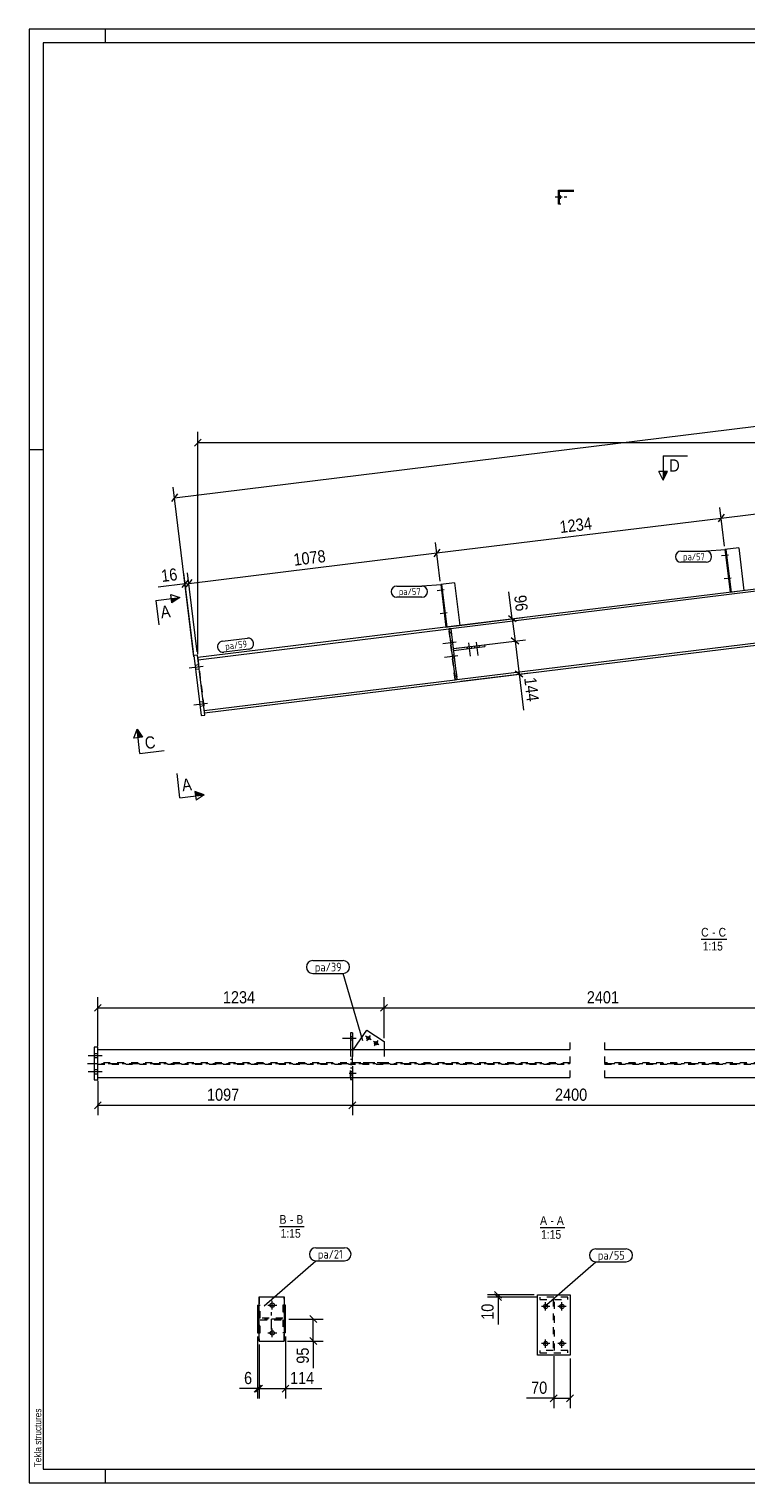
# Model space of a CAD drawing. Header units: millimetres. Extents: x 1 to 593, y 1 to 419.
# Tile 1 of 3: x 1 to 207, y 1 to 419. Entities that reach past the tile are written whole.
import ezdxf

# ---------------------------------------------------------------- set-up
doc = ezdxf.new("R2010")
doc.units = ezdxf.units.MM
for name, pattern in [('XKITLINE00', [0]), ('XKITLINE02', [4, 2, -2]), ('XKITLINE03', [6, 3, -1, 1, -1])]:
    doc.linetypes.add(name, pattern=pattern)
for name, color, linetype, lineweight in [('Bemassung', 1, 'Continuous', 0), ('Schnitt', 6, 'Continuous', 0), ('Schrauben', 7, 'Continuous', 0), ('Teil', 7, 'Continuous', 0), ('Text', 5, 'Continuous', 0), ('Ueberschrift', 7, 'Continuous', 0), ('Zeichnungsrahmen', 3, 'Continuous', 0)]:
    doc.layers.add(name, color=color, linetype=linetype, lineweight=lineweight)
doc.styles.add('ARIAL', font='ARIAL.TTF')
doc.styles.add('ISOCPEUR', font='ISOCPEUR.TTF')

msp = doc.modelspace()

# ---------------------------------------------------------------- hatches: boundary and pattern name
at = {"layer": 'Schnitt'}
for points in [[(184.44, 291.78), (183.19, 289.28), (183.19, 291.78)], [(41.86, 255.23), (44.34, 255.53), (42.01, 253.99)], [(32.32, 215.23), (32.01, 217.71), (33.56, 215.38)], [(48.66, 199.78), (51.3, 198.84), (48.82, 198.54)]]:
    msp.add_hatch(color=256, dxfattribs=at).paths.add_polyline_path(points, flags=17)

# ---------------------------------------------------------------- linework, layer by layer
at = {"layer": 'Bemassung', "linetype": 'XKITLINE00', "lineweight": 0}
for p, q in [((42.76, 284.27), (439.8, 333.02)), ((50.46, 301.1), (48.48, 299.12)), ((49.47, 239.32), (49.47, 303.16)), ((49.47, 300.11), (437.54, 300.11)), ((199.82, 278.42), (281.47, 288.45)), ((43.62, 285.37), (41.89, 283.16)), ((48.37, 238.52), (42.39, 287.3)), ((200.81, 270.33), (199.44, 281.45)), ((200.81, 270.33), (199.44, 281.45)), ((118.16, 268.4), (199.82, 278.42)), ((200.68, 279.52), (198.95, 277.32)), ((200.68, 279.52), (198.95, 277.32)), ((46.86, 259.64), (118.16, 268.4)), ((119.02, 269.5), (117.3, 267.29)), ((119.02, 269.5), (117.3, 267.29)), ((119.16, 260.31), (117.79, 271.42)), ((119.16, 260.31), (117.79, 271.42)), ((45.8, 259.51), (38.04, 258.56)), ((45.8, 259.51), (38.04, 258.56)), ((46.66, 260.61), (44.93, 258.41)), ((48.21, 239.84), (45.43, 262.54)), ((45.8, 259.51), (46.86, 259.64)), ((47.72, 260.74), (45.99, 258.54)), ((47.72, 260.74), (45.99, 258.54)), ((49.27, 239.97), (46.48, 262.67)), ((49.27, 239.97), (46.48, 262.67)), ((139.84, 249.42), (138.89, 257.17)), ((139.84, 249.42), (138.89, 257.17)), ((123.06, 247.36), (142.87, 249.79)), ((140.95, 248.55), (138.74, 250.28)), ((139.84, 249.42), (140.62, 243.06)), ((123.84, 241), (143.65, 243.44)), ((123.84, 241), (143.65, 243.44)), ((141.73, 242.2), (139.52, 243.93)), ((141.73, 242.2), (139.52, 243.93)), ((140.62, 243.06), (141.79, 233.53)), ((142.9, 232.67), (140.69, 234.4)), ((125.01, 231.47), (144.82, 233.91)), ((141.79, 233.53), (143.06, 223.2)), ((141.79, 233.53), (143.06, 223.2)), ((21.75, 138.57), (19.77, 136.59)), ((20.76, 126.58), (20.76, 140.63)), ((103.99, 138.57), (102.01, 136.59)), ((103.99, 138.57), (102.01, 136.59)), ((103, 128.9), (103, 140.63)), ((103, 128.9), (103, 140.63)), ((20.76, 137.58), (103, 137.58)), ((103, 137.58), (229.88, 137.58)), ((93.9, 120.79), (93.9, 106.78)), ((93.9, 120.79), (93.9, 106.78)), ((20.76, 116.58), (20.76, 106.78)), ((21.75, 110.57), (19.77, 108.59)), ((20.76, 109.58), (93.9, 109.58)), ((94.89, 110.57), (92.91, 108.59)), ((94.89, 110.57), (92.91, 108.59)), ((93.9, 109.58), (220.74, 109.58)), ((146.1, 55.07), (132.71, 55.07)), ((146.76, 54.41), (132.71, 54.41)), ((134.77, 56.06), (136.75, 54.08)), ((134.77, 55.4), (136.75, 53.42)), ((135.76, 54.41), (135.76, 55.07)), ((135.76, 54.41), (135.76, 46.59)), ((135.76, 54.41), (135.76, 46.59)), ((75.67, 48.12), (85.47, 48.12)), ((81.68, 49.11), (83.66, 47.13)), ((82.67, 41.79), (82.67, 48.12)), ((66.67, 43.12), (66.67, 25.32)), ((74.67, 43.12), (74.67, 25.32)), ((81.68, 42.78), (83.66, 40.8)), ((67.07, 40.79), (67.07, 25.32)), ((67.07, 40.79), (67.07, 25.32)), ((75.27, 41.79), (85.47, 41.79)), ((82.67, 41.79), (82.67, 33.97)), ((82.67, 41.79), (82.67, 33.97)), ((151.76, 37.41), (151.76, 22.53)), ((156.43, 36.74), (156.43, 22.53)), ((66.67, 28.12), (61.45, 28.12)), ((66.67, 28.12), (61.45, 28.12)), ((67.66, 29.11), (65.68, 27.13)), ((68.06, 29.11), (66.08, 27.13)), ((68.06, 29.11), (66.08, 27.13)), ((66.67, 28.12), (67.07, 28.12)), ((67.07, 28.12), (74.67, 28.12)), ((75.66, 29.11), (73.68, 27.13)), ((74.67, 28.12), (85.09, 28.12)), ((74.67, 28.12), (85.09, 28.12)), ((151.76, 25.33), (143.95, 25.33)), ((151.76, 25.33), (143.95, 25.33)), ((152.75, 26.32), (150.77, 24.34)), ((151.76, 25.33), (156.43, 25.33)), ((157.42, 26.32), (155.44, 24.34))]:
    msp.add_line(p, q, dxfattribs=at)
at = {"layer": 'Bemassung'}
for p in [(49.47, 300.11), (42.76, 284.27), (199.82, 278.42), (199.82, 278.42), (118.16, 268.4), (118.16, 268.4), (45.8, 259.51), (46.86, 259.64), (46.86, 259.64), (139.84, 249.42), (140.62, 243.06), (140.62, 243.06), (141.79, 233.53), (20.76, 137.58), (103, 137.58), (103, 137.58), (20.76, 109.58), (93.9, 109.58), (93.9, 109.58), (135.76, 55.07), (135.76, 54.41), (82.67, 48.12), (82.67, 41.79), (66.67, 28.12), (67.07, 28.12), (67.07, 28.12), (74.67, 28.12), (151.76, 25.33), (156.43, 25.33)]:
    msp.add_point(p, dxfattribs=at)
at = {"layer": 'Schnitt', "linetype": 'XKITLINE00', "lineweight": 0}
for p, q in [((183.19, 296.28), (190.19, 296.28)), ((183.19, 296.28), (183.19, 289.28)), ((183.19, 289.28), (181.94, 291.78)), ((184.44, 291.78), (181.94, 291.78)), ((183.19, 289.28), (184.44, 291.78)), ((37.39, 254.68), (44.34, 255.53)), ((42.01, 253.99), (41.7, 256.47)), ((41.7, 256.47), (44.34, 255.53)), ((44.34, 255.53), (42.01, 253.99)), ((37.39, 254.68), (38.24, 247.73)), ((31.07, 215.08), (32.01, 217.71)), ((32.01, 217.71), (33.56, 215.38)), ((32.86, 210.76), (32.01, 217.71)), ((33.56, 215.38), (31.07, 215.08)), ((32.86, 210.76), (39.81, 211.62)), ((44.35, 197.99), (43.5, 204.94)), ((44.35, 197.99), (51.3, 198.84)), ((51.3, 198.84), (48.66, 199.78)), ((48.66, 199.78), (48.97, 197.3)), ((51.3, 198.84), (48.97, 197.3))]:
    msp.add_line(p, q, dxfattribs=at)
at = {"layer": 'Schrauben', "linetype": 'XKITLINE00', "lineweight": 0}
for p, q in [((154.16, 370.7), (152.17, 370.7)), ((153.63, 371.17), (153.56, 370.81)), ((153.56, 370.81), (153.57, 370.48)), ((153.57, 370.48), (153.63, 370.23)), ((153.68, 370.92), (153.63, 371.17)), ((153.63, 370.23), (153.69, 370.59)), ((153.69, 370.59), (153.68, 370.92)), ((201.93, 267.79), (199.94, 267.54)), ((201.34, 268.18), (201.08, 268.15)), ((201.46, 267.26), (201.19, 267.22)), ((202.74, 261.17), (200.76, 260.92)), ((202.15, 261.57), (201.89, 261.53)), ((202.27, 260.64), (202, 260.61)), ((120.27, 257.76), (118.29, 257.52)), ((119.69, 258.16), (119.42, 258.13)), ((119.8, 257.23), (119.54, 257.2)), ((121.09, 251.14), (119.1, 250.9)), ((120.5, 251.54), (120.24, 251.51)), ((120.61, 250.61), (120.35, 250.58)), ((123.7, 242.73), (119.86, 242.26)), ((122.58, 243.06), (122.05, 243)), ((127.26, 242.5), (127.73, 238.66)), ((129.47, 242.77), (129.94, 238.93)), ((124.18, 238.76), (120.35, 238.29)), ((122.69, 242.14), (122.16, 242.07)), ((123.07, 239.09), (122.54, 239.03)), ((126.75, 241.36), (126.81, 240.83)), ((128.03, 241.52), (128.1, 240.99)), ((128.95, 241.63), (129.02, 241.1)), ((130.24, 241.79), (130.3, 241.26)), ((47.02, 235.33), (50.99, 235.82)), ((47.02, 235.33), (50.99, 235.82)), ((48.67, 236.14), (49.73, 236.27)), ((48.67, 236.14), (49.73, 236.27)), ((48.81, 234.95), (49.87, 235.08)), ((48.81, 234.95), (49.87, 235.08)), ((123.18, 238.17), (122.65, 238.1)), ((48.32, 224.74), (52.29, 225.23)), ((48.32, 224.74), (52.29, 225.23)), ((49.97, 225.55), (51.03, 225.68)), ((49.97, 225.55), (51.03, 225.68)), ((50.11, 224.36), (51.17, 224.49)), ((50.11, 224.36), (51.17, 224.49)), ((98.99, 129.68), (97.95, 128.12)), ((94.96, 128.79), (91.1, 128.79)), ((94.96, 128.79), (91.1, 128.79)), ((93.9, 129.25), (93.36, 129.25)), ((93.9, 129.25), (93.36, 129.25)), ((93.9, 128.32), (93.36, 128.32)), ((93.9, 128.32), (93.36, 128.32)), ((99.25, 128.39), (97.69, 129.42)), ((101.47, 126.91), (99.92, 127.94)), ((101.21, 128.21), (100.18, 126.65)), ((17.96, 123.91), (21.96, 123.91)), ((17.96, 123.91), (21.96, 123.91)), ((19.69, 124.51), (20.76, 124.51)), ((19.69, 124.51), (20.76, 124.51)), ((19.69, 123.31), (20.76, 123.31)), ((19.69, 123.31), (20.76, 123.31)), ((17.96, 119.25), (21.96, 119.25)), ((17.96, 119.25), (21.96, 119.25)), ((19.69, 119.85), (20.76, 119.85)), ((19.69, 119.85), (20.76, 119.85)), ((19.69, 118.65), (20.76, 118.65)), ((19.69, 118.65), (20.76, 118.65)), ((69.61, 52.12), (72.14, 52.12)), ((70.87, 50.86), (70.87, 53.39)), ((150.63, 51.74), (148.23, 51.74)), ((149.43, 50.54), (149.43, 52.94)), ((155.3, 51.74), (152.9, 51.74)), ((154.1, 50.54), (154.1, 52.94)), ((69.61, 44.12), (72.14, 44.12)), ((70.87, 42.86), (70.87, 45.39)), ((149.43, 39.87), (149.43, 42.27)), ((154.1, 39.87), (154.1, 42.27)), ((150.63, 41.07), (148.23, 41.07)), ((155.3, 41.07), (152.9, 41.07))]:
    msp.add_line(p, q, dxfattribs=at)
at = {"layer": 'Schrauben', "linetype": 'XKITLINE02', "lineweight": 0}
for p, q in [((123.7, 242.73), (119.86, 242.26)), ((122.58, 243.06), (122.05, 243)), ((124.18, 238.76), (120.35, 238.29)), ((122.69, 242.14), (122.16, 242.07)), ((123.07, 239.09), (122.54, 239.03)), ((123.18, 238.17), (122.65, 238.1)), ((94.96, 118.69), (91.1, 118.69)), ((94.96, 118.69), (91.1, 118.69)), ((93.9, 119.15), (93.36, 119.15)), ((93.9, 119.15), (93.36, 119.15)), ((93.9, 118.22), (93.36, 118.22)), ((93.9, 118.22), (93.36, 118.22))]:
    msp.add_line(p, q, dxfattribs=at)
at = {"layer": 'Schrauben', "linetype": 'XKITLINE00', "lineweight": 0}
for centre, radius in [((98.47, 128.9), 0.467), ((100.69, 127.43), 0.467), ((70.87, 52.12), 0.633), ((149.43, 51.74), 0.6), ((154.1, 51.74), 0.6), ((70.87, 44.12), 0.633), ((149.43, 41.07), 0.6), ((154.1, 41.07), 0.6)]:
    msp.add_circle(centre, radius, dxfattribs=at)
at = {"layer": 'Teil', "linetype": 'XKITLINE00', "lineweight": 0}
for p, q in [((153.16, 368.7), (153.16, 372.7)), ((153.16, 372.7), (157.57, 372.7)), ((153.42, 368.7), (153.42, 372.43)), ((153.42, 372.43), (157.57, 372.43)), ((157.13, 372.43), (157.13, 372.7)), ((153.81, 368.7), (153.16, 368.7)), ((437.54, 285.97), (49.47, 238.32)), ((437.54, 285.31), (122.15, 246.58)), ((51.42, 222.44), (437.54, 269.85)), ((123.94, 232), (437.54, 270.51)), ((204.9, 269.83), (200.93, 269.34)), ((200.93, 269.34), (202.43, 257.1)), ((201.2, 269.37), (202.7, 257.13)), ((204.9, 269.83), (206.4, 257.59)), ((123.25, 259.8), (119.28, 259.32)), ((119.28, 259.32), (120.78, 247.08)), ((119.54, 259.35), (121.05, 247.11)), ((123.25, 259.8), (124.75, 247.56)), ((49.55, 237.67), (121.62, 246.52)), ((122.15, 246.58), (121.62, 246.52)), ((121.62, 246.52), (123.41, 231.94)), ((122.15, 246.58), (123.94, 232)), ((49.39, 238.98), (48.33, 238.85)), ((48.33, 238.85), (50.45, 221.65)), ((51.5, 221.78), (49.39, 238.98)), ((122.85, 240.88), (131.89, 241.99)), ((122.85, 240.88), (122.92, 240.35)), ((122.92, 240.35), (131.95, 241.46)), ((126.92, 241.38), (126.99, 240.85)), ((131.89, 241.99), (131.95, 241.46)), ((51.34, 223.09), (123.41, 231.94)), ((123.41, 231.94), (123.94, 232)), ((50.45, 221.65), (51.5, 221.78)), ((93.9, 130.45), (93.36, 130.45)), ((93.36, 130.45), (93.36, 125.58)), ((93.9, 130.45), (93.9, 125.58)), ((94.21, 125.58), (98, 131.21)), ((98, 131.21), (103, 127.9)), ((20.76, 126.25), (19.69, 126.25)), ((19.69, 126.25), (19.69, 116.91)), ((20.76, 116.91), (20.76, 126.25)), ((20.76, 125.58), (156.34, 125.58)), ((103, 127.9), (103, 125.58)), ((166.34, 125.58), (283.22, 125.58)), ((20.76, 117.58), (156.34, 117.58)), ((93.36, 117.58), (93.36, 117.02)), ((93.9, 117.02), (93.9, 117.58)), ((166.34, 117.58), (283.22, 117.58)), ((19.69, 116.91), (20.76, 116.91)), ((93.36, 117.02), (93.9, 117.02)), ((67.07, 41.79), (67.07, 54.46)), ((67.07, 54.46), (74.27, 54.46)), ((74.27, 54.46), (74.27, 41.79)), ((147.1, 37.74), (147.1, 55.07)), ((147.1, 55.07), (156.43, 55.07)), ((156.43, 55.07), (156.43, 37.74)), ((66.67, 52.12), (67.07, 52.12)), ((66.67, 52.12), (66.67, 44.12)), ((74.67, 52.12), (74.27, 52.12)), ((74.67, 44.12), (74.67, 52.12)), ((66.67, 44.12), (67.07, 44.12)), ((74.67, 44.12), (74.27, 44.12)), ((67.07, 41.79), (74.27, 41.79)), ((156.43, 37.74), (147.1, 37.74))]:
    msp.add_line(p, q, dxfattribs=at)
at = {"layer": 'Teil', "linetype": 'XKITLINE03', "lineweight": 0}
for p, q in [((155.55, 370.7), (154.78, 370.7)), ((17.76, 121.58), (156.34, 121.58)), ((166.34, 121.58), (283.22, 121.58)), ((70.67, 45.12), (70.67, 51.12)), ((73.67, 48.12), (67.67, 48.12)), ((151.76, 46.41), (151.76, 46.41))]:
    msp.add_line(p, q, dxfattribs=at)
at = {"layer": 'Teil', "linetype": 'XKITLINE02', "lineweight": 0}
for p, q in [((202.43, 257.1), (206.4, 257.59)), ((120.78, 247.08), (124.75, 247.56)), ((121.62, 246.52), (122.15, 246.58)), ((121.62, 246.5), (122.15, 246.56)), ((123.41, 231.96), (121.62, 246.5)), ((121.74, 245.53), (122.27, 245.59)), ((122.28, 245.55), (121.75, 245.49)), ((122.15, 246.56), (123.94, 232.02)), ((49.47, 238.32), (51.42, 222.44)), ((123.28, 232.97), (123.81, 233.03)), ((123.82, 232.99), (123.29, 232.93)), ((123.94, 232.02), (123.41, 231.96)), ((123.41, 231.94), (123.94, 232)), ((20.76, 117.58), (20.76, 125.58)), ((93.36, 125.58), (93.36, 121.79)), ((93.9, 125.12), (94.21, 125.58)), ((93.9, 125.58), (93.9, 121.79)), ((103, 125.58), (103, 121.79)), ((156.34, 127.58), (156.34, 115.58)), ((166.34, 127.58), (166.34, 115.58)), ((156.34, 121.79), (20.76, 121.79)), ((20.76, 121.37), (156.34, 121.37)), ((93.36, 122.79), (93.9, 122.79)), ((93.36, 121.79), (93.9, 121.79)), ((93.36, 121.35), (93.9, 121.35)), ((93.36, 117.58), (93.36, 121.35)), ((93.9, 121.79), (93.9, 125.12)), ((103, 121.79), (93.9, 121.79)), ((93.9, 117.58), (93.9, 121.35)), ((283.22, 121.79), (166.34, 121.79)), ((166.34, 121.37), (283.22, 121.37)), ((93.36, 120.33), (93.9, 120.33)), ((67.07, 54.46), (67.07, 41.79)), ((74.27, 41.79), (74.27, 54.46)), ((155.76, 54.41), (147.76, 54.41)), ((147.76, 54.41), (147.76, 53.75)), ((155.76, 53.75), (155.76, 54.41)), ((67.07, 52.12), (67.41, 52.12)), ((67.41, 48.34), (67.41, 52.12)), ((74.27, 52.12), (73.94, 52.12)), ((73.94, 52.12), (73.94, 48.34)), ((147.76, 53.75), (151.56, 53.75)), ((151.56, 53.75), (151.56, 39.06)), ((151.97, 39.06), (151.97, 53.75)), ((151.97, 53.75), (155.76, 53.75)), ((73.94, 48.34), (67.41, 48.34)), ((67.41, 44.12), (67.41, 47.91)), ((67.41, 47.91), (73.94, 47.91)), ((73.94, 47.91), (73.94, 44.12)), ((67.07, 44.12), (67.41, 44.12)), ((74.27, 44.12), (73.94, 44.12)), ((151.56, 39.06), (147.76, 39.06)), ((147.76, 39.06), (147.76, 38.41)), ((147.76, 38.41), (155.76, 38.41)), ((155.76, 39.06), (151.97, 39.06)), ((155.76, 38.41), (155.76, 39.06))]:
    msp.add_line(p, q, dxfattribs=at)
at = {"layer": 'Text', "linetype": 'XKITLINE00', "lineweight": 0}
for p, q in [((188.3, 268.89), (195.52, 268.89)), ((201.18, 269.29), (195.52, 268.89)), ((195.52, 265.69), (188.3, 265.69)), ((119.53, 259.26), (113.86, 258.86)), ((106.65, 258.86), (113.86, 258.86)), ((113.86, 255.66), (106.65, 255.66)), ((56.55, 243.02), (63.72, 243.9)), ((64.11, 240.72), (56.94, 239.84)), ((82.52, 151.17), (91.24, 151.17)), ((82.52, 147.47), (91.24, 147.47)), ((96.93, 128.07), (91.24, 147.47)), ((83.38, 68.6), (91.67, 68.6)), ((163.83, 68.29), (172.55, 68.29)), ((68.53, 51.9), (83.38, 64.9)), ((83.38, 64.9), (91.67, 64.9)), ((148.98, 51.59), (163.83, 64.59)), ((163.83, 64.59), (172.55, 64.59))]:
    msp.add_line(p, q, dxfattribs=at)
for centre, radius, start, end in [((188.3, 267.29), 1.6, 90, 270), ((195.52, 267.29), 1.6, 270, 90), ((106.65, 257.26), 1.6, 90, 270), ((113.86, 257.26), 1.6, 270, 90), ((56.75, 241.43), 1.6, 97, 277), ((63.91, 242.31), 1.6, 277, 97), ((82.52, 149.32), 1.85, 90, 270), ((91.24, 149.32), 1.85, 270, 90), ((83.38, 66.75), 1.85, 90, 270), ((91.67, 66.75), 1.85, 270, 90), ((163.83, 66.44), 1.85, 90, 270), ((172.55, 66.44), 1.85, 270, 90)]:
    msp.add_arc(centre, radius, start, end, dxfattribs=at)
at = {"layer": 'Ueberschrift', "linetype": 'XKITLINE00', "lineweight": 0}
for p, q in [((194.11, 157.33), (201.53, 157.33)), ((72.98, 74.75), (80.04, 74.75)), ((147.83, 74.44), (154.89, 74.44))]:
    msp.add_line(p, q, dxfattribs=at)
at = {"layer": 'Zeichnungsrahmen', "linetype": 'XKITLINE00', "lineweight": 0}
for p, q in [((593, 419), (1, 419)), ((1, 419), (1, 1)), ((23, 415), (23, 419)), ((589, 415), (5, 415)), ((5, 415), (5, 5)), ((5, 298), (1, 298)), ((5, 5), (589, 5)), ((23, 1), (23, 5)), ((1, 1), (593, 1))]:
    msp.add_line(p, q, dxfattribs=at)

# ---------------------------------------------------------------- texts
at = {"layer": 'Bemassung', "style": 'ARIAL', "width": 0.85}
for s, rotation, p in [('1234', 7.0015, (153.68, 274.07)), ('1078', 7.0015, (77.2, 264.68)), ('16', 7.0015, (39.18, 260.01)), ('96', -82.9987, (140.34, 256.03)), ('144', -82.9987, (143.24, 232.39)), ('10', 90.0002, (134.46, 47.9)), ('95', 90.0002, (81.37, 35.29))]:
    msp.add_text(s, height=3.5, rotation=rotation, dxfattribs=at).set_placement(p)
for s, p in [('1234', (56.69, 138.88)), ('2401', (161.25, 138.88)), ('1097', (52.13, 110.88)), ('2400', (152.12, 110.88)), ('6', (62.77, 29.42)), ('114', (75.99, 29.42)), ('70', (145.26, 26.63))]:
    msp.add_text(s, height=3.5, dxfattribs=at).set_placement(p)
at = {"layer": 'Schnitt', "style": 'ARIAL', "width": 0.85}
msp.add_text('D', height=3.5, dxfattribs=at).set_placement((184.94, 291.78))
for s, p in [('A', (39.02, 249.59)), ('C', (34.48, 211.97)), ('A', (45.13, 199.85))]:
    msp.add_text(s, height=3.5, rotation=7.0015, dxfattribs=at).set_placement(p)
at = {"layer": 'Text', "style": 'ISOCPEUR', "width": 0.85}
for s, height, p in [('pa/57', 2, (188.9, 266.29)), ('pa/57', 2, (107.25, 256.26)), ('pa/39', 2.5, (83.12, 148.07)), ('pa/21', 2.5, (83.98, 65.5)), ('pa/55', 2.5, (164.43, 65.19))]:
    msp.add_text(s, height=height, dxfattribs=at).set_placement(p)
msp.add_text('pa/59', height=2, rotation=7.0015, dxfattribs=at).set_placement((57.47, 240.51))
at = {"layer": 'Ueberschrift', "style": 'ARIAL', "width": 0.85}
for s, p in [('C', (194.11, 158.08)), ('-', (197.26, 158.08)), ('C', (199.12, 158.08)), ('1:15', (194.57, 154.08)), ('B', (72.98, 75.5)), ('-', (75.96, 75.5)), ('B', (77.82, 75.5)), ('A', (147.83, 75.19)), ('-', (150.8, 75.19)), ('A', (152.66, 75.19)), ('1:15', (73.27, 71.5)), ('1:15', (148.11, 71.19))]:
    msp.add_text(s, height=2.5, dxfattribs=at).set_placement(p)
at = {"layer": 'Zeichnungsrahmen', "style": 'ARIAL', "width": 0.85}
msp.add_text('Tekla structures', height=2, rotation=90, dxfattribs=at).set_placement((4.5, 5.5))

doc.saveas('drawing.dxf')
